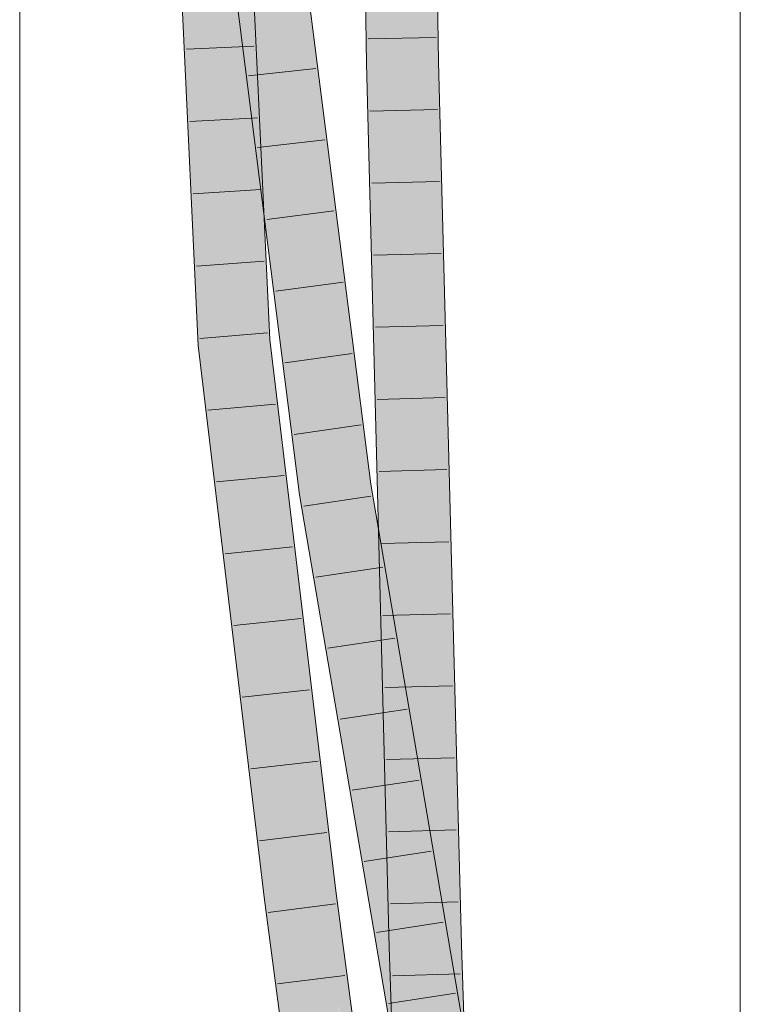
# Model space of a CAD drawing. Extents: x -620 to 3480, y 62 to 1107.
# Tile 218 of 244: x 170.82 to 173.32, y 812.82 to 816.24. Entities that reach past the tile are written whole.
import ezdxf

# ---------------------------------------------------------------- set-up
doc = ezdxf.new("R2010")
doc.units = 0
doc.layers.get('0').update_dxf_attribs({"lineweight": 35})
doc.layers.add('E_Detail_Linie_Text_Bem', color=7, linetype='Continuous', lineweight=13)
for name, color, linetype, lineweight, true_color in [('E_Leerrohr 25-A06G9GVN8I', 7, 'Continuous', 9, 0xff8000), ('E_Leerrohr 25-Shading', 7, 'Continuous', 9, 0xff8000), ('E_Leerrohr 32-A06G9GVS8I', 7, 'Continuous', 9, 0x00b300), ('E_Leerrohr 32-Shading', 7, 'Continuous', 9, 0x00b300)]:
    doc.layers.add(name, color=color, linetype=linetype, lineweight=lineweight, true_color=true_color)

# ---------------------------------------------------------------- blocks, each defined once
blk = doc.blocks.new('Shading-A06G9GDP8I', base_point=(250.5309, 772.3447))
at = {"layer": 'E_Leerrohr 25-Shading', "color": 43, "true_color": 0xd7ab7f}
for points in [[(172.0186, 816.0864), (172.0551, 816.0872), (172.0067, 816.9644), (172.0434, 816.9641)], [(172.2226, 816.9359), (172.2201, 816.9626), (172.2319, 816.0912)], [(172.2628, 816.5102), (172.2226, 816.9359), (172.2685, 816.0921), (172.2319, 816.0912)], [(172.0186, 816.0864), (172.0282, 815.7125), (172.0551, 816.0872), (172.1101, 813.9615)], [(172.2685, 816.0921), (172.2319, 816.0912), (172.3228, 813.9105), (172.2395, 815.7983)], [(172.2685, 816.0921), (172.3228, 813.9105), (172.323, 813.9821)], [(172.2491, 815.5807), (172.2395, 815.7983), (172.3111, 813.0273)], [(172.0282, 815.7125), (172.0978, 813.0211), (172.1101, 813.9615), (172.1344, 813.0222)], [(172.3163, 813.0275), (172.3132, 814.1256), (172.3111, 813.0273), (172.2491, 815.5807)], [(172.3228, 813.9105), (172.3132, 814.1256), (172.3196, 813.0276), (172.3163, 813.0275)], [(172.3228, 813.9105), (172.3278, 813.7952), (172.323, 813.9821)], [(172.3477, 813.0284), (172.3278, 813.7952), (172.3196, 813.0276), (172.3228, 813.9105)], [(172.3204, 812.8831), (172.3558, 812.785), (172.3196, 813.0276), (172.3477, 813.0284)], [(172.0978, 813.0211), (172.1745, 811.8206), (172.1344, 813.0222)], [(172.0978, 813.0211), (172.1861, 810.3734), (172.1745, 811.8206), (172.2086, 810.3742)], [(172.3163, 813.0275), (172.3111, 813.0273), (172.3179, 812.8898)], [(172.3179, 812.8898), (172.3111, 813.0273), (172.3192, 812.783)], [(172.3179, 812.8898), (172.3204, 812.8831), (172.3163, 813.0275), (172.3196, 813.0276)], [(172.3204, 812.8831), (172.3179, 812.8898), (172.3206, 812.8364)], [(172.3192, 812.783), (172.3212, 812.732), (172.3179, 812.8898), (172.3206, 812.8364)], [(172.3206, 812.8364), (172.3233, 812.7836), (172.3204, 812.8831), (172.3555, 812.7859)], [(172.3206, 812.8364), (172.3209, 812.7834), (172.3233, 812.7836)]]:
    blk.add_solid(points, dxfattribs=at)
at = {"layer": 'E_Leerrohr 25-Shading', "color": 31, "true_color": 0xfabd7f}
for points in [[(172.0551, 816.0872), (172.1435, 816.0892), (172.0434, 816.9641), (172.1317, 816.9634)], [(172.1378, 816.5106), (172.1435, 816.0892), (172.2201, 816.9626), (172.2319, 816.0912)], [(172.1344, 813.0222), (172.2227, 813.0248), (172.0551, 816.0872), (172.1435, 816.0892)], [(172.1435, 816.0892), (172.2028, 813.7936), (172.2319, 816.0912), (172.2395, 815.7983)], [(172.2028, 813.7936), (172.2227, 813.0248), (172.2395, 815.7983), (172.3111, 813.0273)], [(172.1344, 813.0222), (172.1745, 811.8206), (172.1627, 813.023)], [(172.1745, 811.8206), (172.2227, 813.0248), (172.1627, 813.023)], [(172.1745, 811.8206), (172.2227, 810.3747), (172.2227, 813.0248), (172.311, 810.3778)], [(172.2227, 813.0248), (172.231, 812.7764), (172.3111, 813.0273), (172.3192, 812.783)]]:
    blk.add_solid(points, dxfattribs=at)
at = {"layer": 'E_Leerrohr 32-Shading', "color": 83, "true_color": 0x7fbd7f}
for points in [[(171.4109, 816.3974), (171.3514, 816.8894), (171.4446, 815.6747), (171.3792, 816.2926)], [(171.6239, 816.0132), (171.6007, 816.9075), (171.5932, 816.3677), (171.5909, 816.8939)], [(171.6434, 815.7892), (171.6359, 816.1512), (171.6239, 816.0132), (171.6007, 816.9075)], [(171.7475, 816.5857), (171.8265, 815.9658), (171.7708, 816.588)], [(171.7708, 816.588), (171.7898, 816.3753), (171.784, 816.5893), (171.8104, 816.202)], [(171.8117, 816.3714), (171.784, 816.5893), (171.9659, 814.8895), (171.8104, 816.202)], [(171.6039, 816.3151), (171.5352, 816.5649), (171.7361, 815.2764), (171.6115, 815.9653)], [(171.7898, 816.3753), (171.8265, 815.9658), (171.8104, 816.202)], [(171.5936, 816.2737), (171.6469, 815.1265), (171.5932, 816.3677), (171.6162, 816.1022)], [(172.009, 814.6224), (171.8117, 816.3714), (171.9978, 814.6207), (171.9659, 814.8896)], [(171.8117, 816.3714), (172.009, 814.6224), (171.841, 816.1412)], [(171.3792, 816.2926), (171.4343, 815.1078), (171.4446, 815.6747), (171.4708, 815.1108)], [(171.8104, 816.202), (171.8265, 815.9658), (171.9659, 814.8895), (171.9765, 814.7876)], [(171.6792, 815.2205), (171.6359, 816.1512), (171.6494, 815.496)], [(171.841, 816.1412), (171.8475, 816.0825), (172.034, 814.6261), (172.0116, 814.6228)], [(171.6469, 815.1265), (171.647, 815.1257), (171.6162, 816.1022), (171.6239, 816.0132)], [(171.8475, 816.0825), (172.009, 814.6224), (172.0116, 814.6228)], [(171.657, 815.1266), (171.6434, 815.7892), (171.647, 815.1257), (171.6239, 816.0132)], [(171.6434, 815.7892), (171.6115, 815.9653), (171.6635, 815.5566)], [(171.7928, 814.5901), (171.7361, 815.2764), (171.6635, 815.5566), (171.6434, 815.7892)], [(171.7928, 814.5901), (171.6635, 815.5566), (171.7628, 814.7773)], [(171.657, 815.1266), (171.6834, 815.1288), (171.6494, 815.496), (171.6792, 815.2205)], [(171.7361, 815.2764), (171.7928, 814.5901), (171.8229, 814.5945)], [(171.647, 815.1257), (171.6801, 814.8489), (171.657, 815.1266)], [(171.657, 815.1266), (171.6698, 814.9723), (171.6834, 815.1288), (171.6805, 814.8815)], [(171.8836, 813.2125), (171.6834, 815.1288), (171.876, 813.2115), (171.6805, 814.8815)], [(171.6834, 815.1288), (171.8836, 813.2125), (171.7552, 814.5295)], [(171.4343, 815.1078), (171.4652, 814.8494), (171.4708, 815.1108), (171.587, 814.1392)], [(171.6698, 814.9723), (171.6801, 814.8489), (171.6805, 814.8815)], [(171.6805, 814.8815), (171.6801, 814.8489), (171.876, 813.2115)], [(171.9659, 814.8896), (171.9765, 814.7876), (171.9978, 814.6207)], [(171.587, 814.1392), (171.4652, 814.8494), (171.6195, 813.8675), (171.5311, 814.2983)], [(171.7628, 814.7773), (171.7867, 814.5892), (171.7928, 814.5901)], [(171.9978, 814.6207), (172.0815, 814.1291), (172.009, 814.6224)], [(172.009, 814.6224), (172.0815, 814.1291), (172.0116, 814.6228), (172.0751, 814.1964)], [(172.0751, 814.1964), (172.034, 814.6261), (172.0116, 814.6228)], [(172.0603, 814.4718), (172.034, 814.6261), (172.0651, 814.4224)], [(172.1101, 813.9615), (172.0651, 814.4224), (172.0751, 814.1964), (172.034, 814.6261)], [(171.7867, 814.5892), (171.948, 813.8602), (171.7928, 814.5901)], [(171.948, 813.8602), (171.7867, 814.5892), (172.0969, 812.9863), (171.8684, 814.1098)], [(171.948, 813.8602), (171.8229, 814.5945), (171.7928, 814.5901)], [(171.7552, 814.5295), (171.8836, 813.2125), (171.8764, 813.5165), (171.9077, 813.2155)], [(172.2134, 813.4509), (172.2628, 813.2828), (172.0651, 814.4224), (172.0603, 814.4718)], [(172.1101, 813.9615), (172.2134, 813.4509), (172.0651, 814.4224)], [(171.5311, 814.2983), (171.6643, 813.1849), (171.6195, 813.8675), (171.7006, 813.1895)], [(172.0751, 814.1964), (172.0815, 814.1291), (172.1101, 813.9615)], [(172.0969, 812.9863), (171.8684, 814.1098), (172.1421, 812.7209), (171.8972, 813.941)], [(172.2134, 813.4509), (172.1101, 813.9615), (172.1745, 813.5837)], [(172.1421, 812.7209), (171.8972, 813.941), (172.1056, 812.7173)], [(172.1745, 813.5837), (172.2395, 813.2021), (172.2134, 813.4509), (172.2644, 813.1171)], [(171.9077, 813.2155), (171.9123, 813.2161), (171.8764, 813.5165)], [(172.3278, 812.9013), (172.2628, 813.2828), (172.2644, 813.1171), (172.2134, 813.4509)], [(171.876, 813.2115), (171.9183, 812.8915), (171.8836, 813.2125)], [(171.8836, 813.2125), (171.9183, 812.8915), (171.9077, 813.2155), (171.9132, 813.1672)], [(171.9132, 813.1672), (171.9123, 813.2161), (171.9077, 813.2155)], [(171.9123, 813.2161), (171.9132, 813.1672), (172.1242, 811.3325), (172.1186, 811.3748)], [(171.9167, 813.1827), (171.9123, 813.2161), (172.132, 811.3333), (172.1242, 811.3325)], [(172.2644, 813.1171), (172.2395, 813.2021), (172.3223, 812.7383), (172.3185, 812.7379)], [(171.6643, 813.1849), (171.7045, 812.8804), (171.7006, 813.1895), (171.8847, 811.7964)], [(172.0912, 811.6142), (171.9132, 813.1672), (172.1012, 811.5065), (171.9183, 812.8915)], [(171.9361, 813.0162), (172.1366, 811.5183), (171.9167, 813.1827)], [(172.3548, 812.7415), (172.2644, 813.1171), (172.3223, 812.7383)], [(172.2644, 813.1171), (172.3558, 812.7373), (172.3278, 812.9013)], [(171.9361, 813.0162), (172.1339, 811.3336), (172.1366, 811.5183), (172.151, 811.3354)], [(172.132, 811.3333), (172.1339, 811.3336), (171.9361, 813.0162)], [(171.8847, 811.7964), (171.7045, 812.8804), (171.9134, 811.309), (171.9054, 811.3596)]]:
    blk.add_solid(points, dxfattribs=at)
at = {"layer": 'E_Leerrohr 32-Shading', "color": 83, "true_color": 0x7fd57f}
for points in [[(171.7475, 816.5857), (171.6935, 816.3107), (171.8265, 815.9658), (171.8252, 815.2766)], [(171.5, 816.385), (171.4109, 816.3974), (171.5334, 815.6669), (171.4446, 815.6747)], [(171.5936, 816.2737), (171.5, 816.385), (171.5334, 815.6669)], [(171.6935, 816.3107), (171.6039, 816.3151), (171.8252, 815.2766), (171.7361, 815.2764)], [(171.5334, 815.6669), (171.5589, 815.1183), (171.5936, 816.2737), (171.647, 815.1257)], [(171.8265, 815.9658), (171.8252, 815.2766), (171.9846, 814.6188), (171.9104, 814.6077)], [(171.8265, 815.9658), (171.9846, 814.6188), (171.9765, 814.7876)], [(171.4446, 815.6747), (171.4708, 815.1108), (171.5334, 815.6669), (171.5589, 815.1183)], [(171.8108, 815.2766), (171.7361, 815.2764), (171.9104, 814.6077), (171.8229, 814.5945)], [(171.8252, 815.2766), (171.8108, 815.2766), (171.9104, 814.6077)], [(171.4708, 815.1108), (171.587, 814.1392), (171.5589, 815.1183), (171.676, 814.139)], [(171.5589, 815.1183), (171.676, 814.139), (171.647, 815.1257), (171.6801, 814.8489)], [(171.676, 814.139), (171.7883, 813.2005), (171.6801, 814.8489), (171.876, 813.2115)], [(171.9846, 814.6188), (171.9978, 814.6207), (171.9765, 814.7876)], [(171.8229, 814.5945), (171.948, 813.8602), (171.9104, 814.6077), (172.0366, 813.8664)], [(171.9104, 814.6077), (172.0366, 813.8664), (171.9846, 814.6188)], [(172.0366, 813.8664), (171.9978, 814.6207), (171.9846, 814.6188)], [(172.0815, 814.1291), (171.9978, 814.6207), (172.1378, 813.2723), (172.0366, 813.8664)], [(171.6422, 814.139), (171.587, 814.1392), (171.6195, 813.8675)], [(171.676, 814.139), (171.6422, 814.139), (171.7006, 813.1895), (171.6195, 813.8675)], [(171.676, 814.139), (171.7006, 813.1895), (171.7883, 813.2005)], [(172.1101, 813.9615), (172.0815, 814.1291), (172.1594, 813.4559), (172.1502, 813.3774)], [(172.0815, 814.1291), (172.1378, 813.2723), (172.112, 813.7958)], [(172.1101, 813.9615), (172.1594, 813.4559), (172.1745, 813.5837)], [(172.1378, 813.2723), (172.0366, 813.8664), (172.0969, 812.9863), (171.948, 813.8602)], [(172.1378, 813.2723), (172.1852, 812.9943), (172.112, 813.7958)], [(172.1745, 813.5837), (172.1594, 813.4559), (172.2395, 813.2021), (172.2298, 813.1204)], [(172.1502, 813.3774), (172.1852, 812.9943), (172.1594, 813.4559), (172.2303, 812.7294)], [(172.2298, 813.1204), (172.1594, 813.4559), (172.2093, 812.9454)], [(172.1378, 813.2723), (172.0969, 812.9863), (172.1043, 812.9869)], [(172.1852, 812.9943), (172.1378, 813.2723), (172.1043, 812.9869)], [(171.7006, 813.1895), (171.8847, 811.7964), (171.7883, 813.2005), (171.9732, 811.8008)], [(171.7883, 813.2005), (171.9732, 811.8008), (171.876, 813.2115), (171.9183, 812.8915)], [(172.2298, 813.1204), (172.3551, 812.5231), (172.2395, 813.2021)], [(172.3551, 812.5231), (172.2298, 813.1204), (172.2303, 812.7294), (172.2093, 812.9454)], [(172.2303, 812.7294), (172.1852, 812.9943), (172.165, 812.7231), (172.1517, 812.9913)], [(172.1517, 812.9913), (172.0969, 812.9863), (172.165, 812.7231), (172.1421, 812.7209)], [(172.0838, 811.4374), (172.1022, 811.4821), (171.9219, 812.8196), (171.9183, 812.8915)], [(172.1012, 811.5065), (171.9183, 812.8915), (172.1022, 811.4821)]]:
    blk.add_solid(points, dxfattribs=at)
blk = doc.blocks.new('Referenz-A06G9GVT8I')
at = {"layer": 'E_Detail_Linie_Text_Bem', "linetype": 'Continuous', "ltscale": 0.13}
for p, q in [((170.8155, 812.1011), (170.8155, 821.2812)), ((173.3155, 821.2812), (173.3155, 772.1011))]:
    blk.add_line(p, q, dxfattribs=at)
at = {"layer": 'E_Leerrohr 25-A06G9GVN8I', "linetype": 'Continuous', "ltscale": 0.13}
for p, q in [((172.0185, 816.0863), (172.0067, 816.9644)), ((172.2685, 816.0921), (172.2567, 816.9623)), ((172.2599, 816.1758), (172.0249, 816.1711)), ((172.0978, 813.0211), (172.0185, 816.0863)), ((172.3477, 813.0284), (172.2685, 816.0921)), ((172.2653, 815.9263), (172.0303, 815.9208)), ((172.2717, 815.6764), (172.0368, 815.6708)), ((172.2782, 815.4265), (172.0432, 815.4208)), ((172.2846, 815.1767), (172.0497, 815.1708)), ((172.2911, 814.9268), (172.0562, 814.9208)), ((172.2975, 814.677), (172.0626, 814.6709)), ((172.304, 814.4271), (172.0691, 814.4209)), ((172.3105, 814.1773), (172.0755, 814.1709)), ((172.3169, 813.9274), (172.082, 813.9209)), ((172.3234, 813.6775), (172.0885, 813.671)), ((172.3298, 813.4277), (172.0949, 813.421)), ((172.3363, 813.1778), (172.1014, 813.171)), ((172.436, 810.3822), (172.3477, 813.0284)), ((172.1861, 810.3734), (172.0978, 813.0211)), ((172.3435, 812.928), (172.1086, 812.9211))]:
    blk.add_line(p, q, dxfattribs=at)
at = {"layer": 'E_Leerrohr 32-A06G9GVS8I', "linetype": 'Continuous', "ltscale": 0.13}
for p, q in [((171.4343, 815.1078), (171.3507, 816.9045)), ((171.6834, 815.1288), (171.6007, 816.9075)), ((172.034, 814.6261), (171.784, 816.5893)), ((171.7867, 814.5892), (171.5352, 816.5649)), ((171.6287, 816.1457), (171.3939, 816.1357)), ((171.8427, 816.0689), (171.6092, 816.0428)), ((171.6403, 815.8972), (171.4056, 815.8848)), ((171.8742, 815.8216), (171.6408, 815.7941)), ((171.6518, 815.6487), (171.4173, 815.6339)), ((171.9057, 815.5744), (171.6725, 815.5453)), ((171.6634, 815.4001), (171.429, 815.383)), ((171.9372, 815.3271), (171.7042, 815.2966)), ((171.6749, 815.1516), (171.4407, 815.132)), ((171.9123, 813.2161), (171.6834, 815.1288)), ((171.6643, 813.1849), (171.4343, 815.1078)), ((171.9687, 815.0799), (171.7359, 815.0478)), ((171.7028, 814.9039), (171.4687, 814.883)), ((172.0001, 814.8326), (171.7675, 814.7991)), ((171.7325, 814.6563), (171.4985, 814.6342)), ((172.3913, 812.5287), (172.034, 814.6261)), ((172.1443, 812.4905), (171.7867, 814.5892)), ((172.0333, 814.5855), (171.8009, 814.5507)), ((171.7621, 814.4087), (171.5283, 814.3853)), ((172.0753, 814.3391), (171.8429, 814.3042)), ((171.7917, 814.1611), (171.558, 814.1364)), ((172.1172, 814.0927), (171.8849, 814.0577)), ((171.8214, 813.9134), (171.5878, 813.8876)), ((172.1592, 813.8464), (171.9269, 813.8112)), ((171.851, 813.6658), (171.6175, 813.6388)), ((172.2012, 813.6), (171.9689, 813.5647)), ((171.8806, 813.4182), (171.6473, 813.3899)), ((172.2432, 813.3536), (172.0109, 813.3181)), ((172.1606, 811.3365), (171.9123, 813.2161)), ((171.9121, 811.3088), (171.6643, 813.1849)), ((171.9108, 813.1705), (171.6776, 813.1413)), ((172.2851, 813.1072), (172.0529, 813.0716)), ((171.9436, 812.9225), (171.7103, 812.8936)), ((172.3271, 812.8608), (172.0949, 812.8251))]:
    blk.add_line(p, q, dxfattribs=at)

msp = doc.modelspace()

# ---------------------------------------------------------------- block references
at = {"color": 8, "lineweight": 25, "ltscale": 0.25, "true_color": 0x808080}
msp.add_blockref('Referenz-A06G9GVT8I', (0, 0), dxfattribs=at)
msp.add_blockref('Shading-A06G9GDP8I', (250.5309, 772.3447))

doc.saveas('drawing.dxf')
